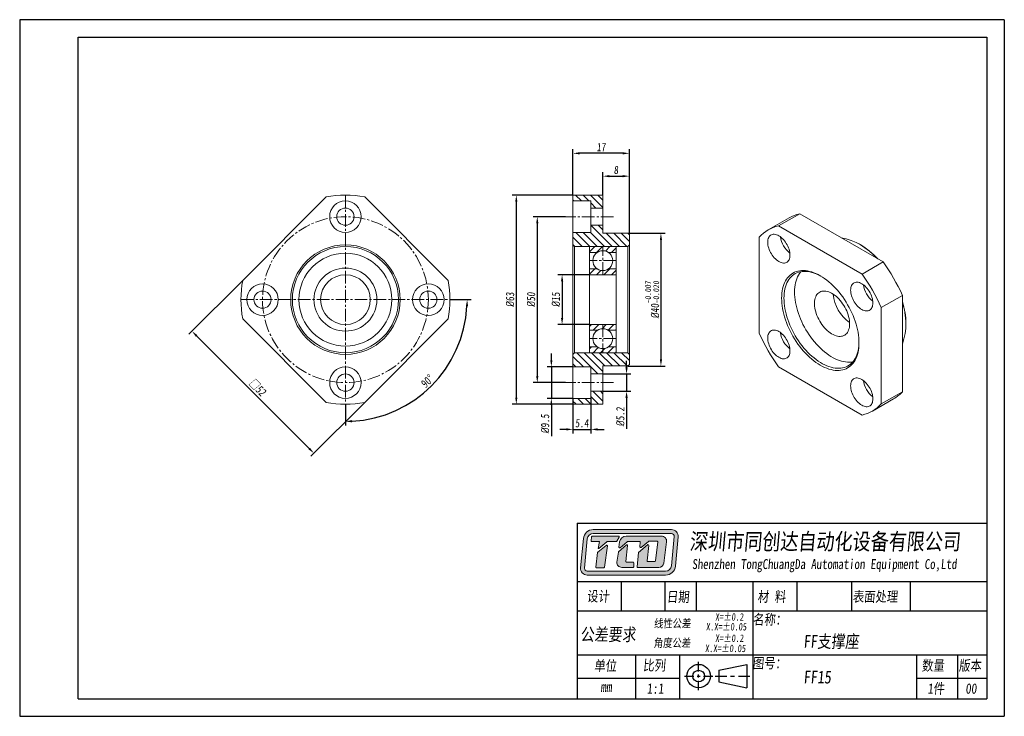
# Model space of a CAD drawing. Header units: millimetres. Extents: x 769 to 1066, y 138 to 348.
import ezdxf

# ---------------------------------------------------------------- set-up
doc = ezdxf.new("R2010")
doc.units = ezdxf.units.MM
doc.linetypes.add('CENTER2', pattern=[28.575, 19.05, -3.175, 3.175, -3.175])
doc.layers.get('0').update_dxf_attribs({"lineweight": 20})
for name, color, linetype, lineweight in [('中心线', 5, 'CENTER2', 13), ('外框', 7, 'Continuous', 25), ('文字', 3, 'Continuous', 18), ('标注', 1, 'Continuous', 13)]:
    doc.layers.add(name, color=color, linetype=linetype, lineweight=lineweight)
doc.styles.get("Standard").update_dxf_attribs({"font": 'SimSun.ttf', "width": 0.8, "oblique": 5})
doc.dimstyles.new('ISO-25', dxfattribs={"dimtxt": 2.5, "dimasz": 2, "dimexe": 1.25, "dimexo": 0, "dimtad": 1, "dimzin": 9, "dimdsep": 46, "dimtxsty": 'Standard', "dimcen": 2.5, "dimadec": 0, "dimazin": 2, "dimtfac": 1, "dimtix": 1, "dimtmove": 0, "dimatfit": 0, "dimfxl": 0, "dimarcsym": 0})
doc.dimstyles.new('ISO-25$2', dxfattribs={"dimtxt": 2.5, "dimasz": 2, "dimexe": 1.25, "dimexo": 0, "dimtad": 1, "dimzin": 9, "dimdsep": 46, "dimtxsty": 'Standard', "dimcen": 2.5, "dimadec": 0, "dimazin": 2, "dimtfac": 1, "dimtix": 1, "dimtmove": 0, "dimatfit": 0, "dimfxl": 0, "dimarcsym": 0})

# ---------------------------------------------------------------- blocks, each defined once
blk = doc.blocks.new('Y')
at = {"lineweight": 30}
for p, q in [((-4136.76, 2009.27), (-3862.74, 2009.27)), ((-4154.44, 2003.97), (-3857.44, 2003.97)), ((-4154.44, 2003.97), (-3857.44, 2003.97))]:
    blk.add_line(p, q, dxfattribs=at)
for points in [[(-3857.44, 2213.99), (-4154.44, 2213.99), (-4154.44, 2003.97)], [(-4136.76, 2009.27), (-4136.76, 2208.69), (-3862.74, 2208.69)]]:
    blk.add_lwpolyline(points, dxfattribs=at)
blk = doc.blocks.new('W')
at = {"lineweight": 30}
for p, q in [((-3857.44, 2213.99), (-3857.44, 2003.97)), ((-3857.44, 2213.99), (-3857.44, 2003.97)), ((-3862.74, 2208.69), (-3862.74, 2009.27))]:
    blk.add_line(p, q, dxfattribs=at)
blk.add_blockref('Y', (0, 0))
blk = doc.blocks.new('*D9')
at = {"layer": 'Defpoints', "color": 0, "transparency": 16777216}
for p in [(836.62, 268.97), (873.39, 232.21), (858.07, 216.88)]:
    blk.add_point(p, dxfattribs=at)
at = {"layer": '标注', "color": 0, "lineweight": -2, "transparency": 16777216}
for p, q in [((836.62, 268.97), (820.41, 252.77)), ((822.71, 252.24), (856.65, 218.29)), ((873.39, 232.21), (857.18, 216))]:
    blk.add_line(p, q, dxfattribs=at)
at = {"layer": '标注', "color": 0, "transparency": 16777216}
for points in [[(822.95, 252.47), (822.48, 252), (821.3, 253.65)], [(856.89, 218.53), (856.42, 218.06), (858.07, 216.88)]]:
    blk.add_solid(points, dxfattribs=at)
at = {"layer": '标注', "color": 0, "transparency": 16777216, "insert": (841.09, 236.67), "char_height": 2.5, "attachment_point": 5, "rotation": 315}
blk.add_mtext('□52', dxfattribs=at)
blk = doc.blocks.new('*D10')
at = {"layer": 'Defpoints', "color": 0, "transparency": 16777216}
for p in [(867.58, 294.66), (836.08, 263.16), (899.08, 263.16), (867.58, 231.66), (885.93, 231.38)]:
    blk.add_point(p, dxfattribs=at)
at = {"layer": '标注', "color": 0, "lineweight": -2, "transparency": 16777216}
for p, q in [((899.08, 263.16), (905.54, 263.16)), ((867.58, 231.66), (867.58, 225.21))]:
    blk.add_line(p, q, dxfattribs=at)
blk.add_arc((867.58, 263.16), 36.71, 273.1223, 356.8777, dxfattribs=at)
at = {"layer": '标注', "color": 0, "transparency": 16777216}
for points in [[(903.9, 261.17), (904.57, 261.16), (904.29, 263.16)], [(869.59, 226.18), (869.57, 226.85), (867.58, 226.46)]]:
    blk.add_solid(points, dxfattribs=at)
at = {"layer": '标注', "color": 0, "transparency": 16777216, "insert": (892.21, 238.54), "char_height": 2.5, "attachment_point": 5, "rotation": 45}
blk.add_mtext('90°', dxfattribs=at)
blk = doc.blocks.new('*D11')
at = {"layer": 'Defpoints', "color": 0, "transparency": 16777216}
for p in [(936.19, 294.66), (919.11, 231.66), (936.19, 231.66)]:
    blk.add_point(p, dxfattribs=at)
at = {"layer": '标注', "color": 0, "lineweight": -2, "transparency": 16777216}
for p, q in [((936.19, 294.66), (917.86, 294.66)), ((919.11, 292.66), (919.11, 233.66)), ((936.19, 231.66), (917.86, 231.66))]:
    blk.add_line(p, q, dxfattribs=at)
at = {"layer": '标注', "color": 0, "transparency": 16777216}
for points in [[(918.77, 292.66), (919.44, 292.66), (919.11, 294.66)], [(918.77, 233.66), (919.44, 233.66), (919.11, 231.66)]]:
    blk.add_solid(points, dxfattribs=at)
at = {"layer": '标注', "color": 0, "transparency": 16777216, "insert": (917.23, 263.16), "char_height": 2.5, "attachment_point": 5, "rotation": 90}
blk.add_mtext('{\\fISOCPEUR|b0|i0|c0|p34;%%C}63', dxfattribs=at)
blk = doc.blocks.new('*D12')
at = {"layer": 'Defpoints', "color": 0, "transparency": 16777216}
for p in [(933.89, 288.16), (925.43, 238.16), (933.89, 238.16)]:
    blk.add_point(p, dxfattribs=at)
at = {"layer": '标注', "color": 0, "lineweight": -2, "transparency": 16777216}
for p, q in [((933.89, 288.16), (924.18, 288.16)), ((925.43, 286.16), (925.43, 240.16)), ((933.89, 238.16), (924.18, 238.16))]:
    blk.add_line(p, q, dxfattribs=at)
at = {"layer": '标注', "color": 0, "transparency": 16777216}
for points in [[(925.1, 286.16), (925.77, 286.16), (925.43, 288.16)], [(925.1, 240.16), (925.77, 240.16), (925.43, 238.16)]]:
    blk.add_solid(points, dxfattribs=at)
at = {"layer": '标注', "color": 0, "transparency": 16777216, "insert": (923.56, 263.16), "char_height": 2.5, "attachment_point": 5, "rotation": 90}
blk.add_mtext('{\\fISOCPEUR|b0|i0|c0|p34;%%C}50', dxfattribs=at)
blk = doc.blocks.new('*D13')
at = {"layer": 'Defpoints', "color": 0, "transparency": 16777216}
for p in [(941.19, 270.66), (932.91, 255.66), (941.19, 255.66)]:
    blk.add_point(p, dxfattribs=at)
at = {"layer": '标注', "color": 0, "lineweight": -2, "transparency": 16777216}
for p, q in [((941.19, 270.66), (931.66, 270.66)), ((932.91, 268.66), (932.91, 257.66)), ((941.19, 255.66), (931.66, 255.66))]:
    blk.add_line(p, q, dxfattribs=at)
at = {"layer": '标注', "color": 0, "transparency": 16777216}
for points in [[(932.58, 268.66), (933.25, 268.66), (932.91, 270.66)], [(932.58, 257.66), (933.25, 257.66), (932.91, 255.66)]]:
    blk.add_solid(points, dxfattribs=at)
at = {"layer": '标注', "color": 0, "transparency": 16777216, "insert": (931.04, 263.16), "char_height": 2.5, "attachment_point": 5, "rotation": 90}
blk.add_mtext('{\\fISOCPEUR|b0|i0|c0|p34;%%C}15', dxfattribs=at)
blk = doc.blocks.new('*D14')
at = {"layer": 'Defpoints', "color": 0, "transparency": 16777216}
for p in [(952.69, 283.16), (952.6, 243.16), (962.71, 243.16)]:
    blk.add_point(p, dxfattribs=at)
at = {"layer": '标注', "color": 0, "lineweight": -2, "transparency": 16777216}
for p, q in [((952.69, 283.16), (963.96, 283.16)), ((962.71, 281.16), (962.71, 245.16)), ((952.6, 243.16), (963.96, 243.16))]:
    blk.add_line(p, q, dxfattribs=at)
at = {"layer": '标注', "color": 0, "transparency": 16777216}
for points in [[(962.38, 281.16), (963.05, 281.16), (962.71, 283.16)], [(962.38, 245.16), (963.05, 245.16), (962.71, 243.16)]]:
    blk.add_solid(points, dxfattribs=at)
at = {"layer": '标注', "color": 0, "transparency": 16777216, "insert": (960.09, 263.16), "char_height": 2.5, "attachment_point": 5, "rotation": 90}
blk.add_mtext('{\\fISOCPEUR|b0|i0|c0|p34;%%C}40{\\H0.7x;\\S-0.007^ -0.020;}', dxfattribs=at)
blk = doc.blocks.new('*D15')
at = {"layer": 'Defpoints', "color": 0, "transparency": 16777216}
for p in [(945.19, 240.76), (952.35, 240.76), (945.19, 235.56)]:
    blk.add_point(p, dxfattribs=at)
at = {"layer": '标注', "color": 0, "lineweight": -2, "transparency": 16777216}
for p, q in [((952.35, 242.76), (952.35, 244.76)), ((945.19, 240.76), (953.6, 240.76)), ((952.35, 240.76), (952.35, 235.56)), ((945.19, 235.56), (953.6, 235.56)), ((952.35, 233.56), (952.35, 224.2))]:
    blk.add_line(p, q, dxfattribs=at)
at = {"layer": '标注', "color": 0, "transparency": 16777216}
for points in [[(952.02, 242.76), (952.69, 242.76), (952.35, 240.76)], [(952.02, 233.56), (952.69, 233.56), (952.35, 235.56)]]:
    blk.add_solid(points, dxfattribs=at)
at = {"layer": '标注', "color": 0, "transparency": 16777216, "insert": (950.48, 227.88), "char_height": 2.5, "attachment_point": 5, "rotation": 90}
blk.add_mtext('{\\fISOCPEUR|b0|i0|c0|p34;%%C}5.2', dxfattribs=at)
blk = doc.blocks.new('*D16')
at = {"layer": 'Defpoints', "color": 0, "transparency": 16777216}
for p in [(936.19, 242.91), (929.67, 233.41), (936.19, 233.41)]:
    blk.add_point(p, dxfattribs=at)
at = {"layer": '标注', "color": 0, "lineweight": -2, "transparency": 16777216}
for p, q in [((929.67, 244.91), (929.67, 246.91)), ((936.19, 242.91), (928.42, 242.91)), ((929.67, 242.91), (929.67, 233.41)), ((936.19, 233.41), (928.42, 233.41)), ((929.67, 231.41), (929.67, 222.04))]:
    blk.add_line(p, q, dxfattribs=at)
at = {"layer": '标注', "color": 0, "transparency": 16777216}
for points in [[(929.34, 244.91), (930, 244.91), (929.67, 242.91)], [(929.34, 231.41), (930, 231.41), (929.67, 233.41)]]:
    blk.add_solid(points, dxfattribs=at)
at = {"layer": '标注', "color": 0, "transparency": 16777216, "insert": (927.79, 225.73), "char_height": 2.5, "attachment_point": 5, "rotation": 90}
blk.add_mtext('{\\fISOCPEUR|b0|i0|c0|p34;%%C}9.5', dxfattribs=at)
blk = doc.blocks.new('*D17')
at = {"layer": 'Defpoints', "color": 0, "transparency": 16777216}
for p in [(936.19, 233.41), (941.59, 233.41), (941.59, 224.06)]:
    blk.add_point(p, dxfattribs=at)
at = {"layer": '标注', "color": 0, "lineweight": -2, "transparency": 16777216}
for p, q in [((936.19, 233.41), (936.19, 222.81)), ((941.59, 233.41), (941.59, 222.81)), ((934.19, 224.06), (932.19, 224.06)), ((936.19, 224.06), (941.59, 224.06)), ((943.59, 224.06), (945.59, 224.06))]:
    blk.add_line(p, q, dxfattribs=at)
at = {"layer": '标注', "color": 0, "transparency": 16777216}
for points in [[(934.19, 224.39), (934.19, 223.72), (936.19, 224.06)], [(943.59, 224.39), (943.59, 223.72), (941.59, 224.06)]]:
    blk.add_solid(points, dxfattribs=at)
at = {"layer": '标注', "color": 0, "transparency": 16777216, "insert": (938.89, 225.93), "char_height": 2.5, "attachment_point": 5}
blk.add_mtext('5.4', dxfattribs=at)
blk = doc.blocks.new('*D18')
at = {"layer": 'Defpoints', "color": 0, "transparency": 16777216}
for p in [(936.19, 307.26), (936.19, 294.66), (953.19, 282.66)]:
    blk.add_point(p, dxfattribs=at)
at = {"layer": '标注', "color": 0, "lineweight": -2, "transparency": 16777216}
for p, q in [((936.19, 294.66), (936.19, 308.51)), ((951.19, 307.26), (938.19, 307.26)), ((953.19, 282.66), (953.19, 308.51))]:
    blk.add_line(p, q, dxfattribs=at)
at = {"layer": '标注', "color": 0, "transparency": 16777216}
for points in [[(938.19, 307.59), (938.19, 306.92), (936.19, 307.26)], [(951.19, 307.59), (951.19, 306.92), (953.19, 307.26)]]:
    blk.add_solid(points, dxfattribs=at)
at = {"layer": '标注', "color": 0, "transparency": 16777216, "insert": (944.69, 309.13), "char_height": 2.5, "attachment_point": 5}
blk.add_mtext('17', dxfattribs=at)
blk = doc.blocks.new('*D19')
at = {"layer": 'Defpoints', "color": 0, "transparency": 16777216}
for p in [(953.19, 300.37), (945.19, 294.66), (953.19, 282.66)]:
    blk.add_point(p, dxfattribs=at)
at = {"layer": '标注', "color": 0, "lineweight": -2, "transparency": 16777216}
for p, q in [((945.19, 294.66), (945.19, 301.62)), ((947.19, 300.37), (951.19, 300.37)), ((953.19, 282.66), (953.19, 301.62))]:
    blk.add_line(p, q, dxfattribs=at)
at = {"layer": '标注', "color": 0, "transparency": 16777216}
for points in [[(947.19, 300.71), (947.19, 300.04), (945.19, 300.37)], [(951.19, 300.71), (951.19, 300.04), (953.19, 300.37)]]:
    blk.add_solid(points, dxfattribs=at)
at = {"layer": '标注', "color": 0, "transparency": 16777216, "insert": (949.19, 302.25), "char_height": 2.5, "attachment_point": 5}
blk.add_mtext('8', dxfattribs=at)

msp = doc.modelspace()

# ---------------------------------------------------------------- hatches: boundary and pattern name
h = msp.add_hatch()
h.set_pattern_fill('ANSI31', color=2, scale=0.5, angle=90)
h.set_pattern_definition([(135, (17.0657, 0), (-1.122532, -1.122532), [])])
h.paths.add_polyline_path([(941.594, 283.415), (936.194, 283.415), (936.194, 279.665), (936.694, 279.165), (941.194, 279.165), (952.694, 279.165), (953.194, 279.665), (953.194, 282.665), (952.694, 283.165), (945.194, 283.165), (945.194, 285.565), (941.594, 285.565)])
h.paths.add_polyline_path([(941.594, 292.915), (941.594, 290.765), (945.194, 290.765), (945.194, 294.665), (936.194, 294.665), (936.194, 292.915)])
h.paths.add_polyline_path([(941.594, 242.915), (941.594, 240.765), (945.194, 240.765), (945.194, 243.165), (952.694, 243.165), (953.194, 243.665), (953.194, 246.665), (952.694, 247.165), (941.194, 247.165), (936.694, 247.165), (936.194, 246.665), (936.194, 242.915)])
h.paths.add_polyline_path([(945.194, 231.665), (945.194, 235.565), (941.594, 235.565), (941.594, 233.415), (936.194, 233.415), (936.194, 231.665)])
h = msp.add_hatch()
h.set_pattern_fill('ANSI31', color=2, scale=0.5)
h.set_pattern_definition([(45, (17.0657, 0), (-1.122532, 1.122532), [])])
h.paths.add_polyline_path([(945.194, 277.915), (945.194, 279.165), (941.194, 279.165), (941.194, 277.415), (943.536, 277.415, -0.1474768)])
h.paths.add_polyline_path([(949.194, 279.165), (945.194, 279.165), (945.194, 277.915, -0.1474768), (946.853, 277.415), (949.194, 277.415)])
h.paths.add_polyline_path([(949.194, 272.415), (946.853, 272.415, -0.1474768), (945.194, 271.915), (945.194, 270.665), (949.194, 270.665)])
h.paths.add_polyline_path([(945.194, 271.915, -0.1474768), (943.536, 272.415), (941.194, 272.415), (941.194, 270.665), (945.194, 270.665)])
h.paths.add_polyline_path([(945.194, 255.665), (941.194, 255.665), (941.194, 253.915), (943.536, 253.915, -0.1474768), (945.194, 254.415)])
h.paths.add_polyline_path([(949.194, 255.665), (945.194, 255.665), (945.194, 254.415, -0.1474768), (946.853, 253.915), (949.194, 253.915)])
h.paths.add_polyline_path([(949.194, 248.915), (946.853, 248.915, -0.1474768), (945.194, 248.415), (945.194, 247.165), (949.194, 247.165)])
h.paths.add_polyline_path([(945.194, 248.415, -0.1474768), (943.536, 248.915), (941.194, 248.915), (941.194, 247.165), (945.194, 247.165)])
at = {"layer": '文字'}
h = msp.add_hatch(color=256, dxfattribs=at)
h.dxf.hatch_style = 1
h.paths.add_polyline_path([(965.908, 193.855), (942.306, 193.855, 0.3871904), (939.324, 191.139), (938.5, 182.315, 0.4417631), (940.488, 180.133), (964.103, 180.133, 0.3876272), (967.085, 182.853), (967.895, 191.676, 0.4413093)])
h.paths.add_polyline_path([(965.908, 192.657, -0.4413093), (966.703, 191.786), (965.892, 182.963, -0.3876272), (964.103, 181.331), (940.488, 181.331, -0.4417631), (939.693, 182.203), (940.517, 191.028, -0.3871904), (942.306, 192.657)], flags=16)
h.paths.add_polyline_path([(949.937, 191.888, -0.5692565), (950.113, 191.594), (949.444, 190.36, -0.2751589), (949.269, 190.256), (946.578, 190.256, 0.1785487), (946.448, 190.208), (944.006, 188.123), (943.834, 188.123), (944.224, 190.258), (941.854, 190.258, -0.4551699), (941.656, 190.485), (941.824, 191.696, -0.3736999), (942.021, 191.869)], flags=0)
h.paths.add_polyline_path([(946.242, 189.104, -0.6728841), (946.562, 188.92), (945.698, 182.518, -0.3754282), (945.5, 182.345), (943.316, 182.345, -0.4451596), (943.118, 182.565), (943.577, 186.94, -0.2032664), (943.652, 187.076)], flags=0)
h.paths.add_polyline_path([(952.233, 191.889), (962.917, 191.889, -0.4535474), (964.401, 190.195), (963.545, 183.764, -0.3759441), (962.061, 182.465), (955.725, 182.465, -0.443757), (955.527, 182.684), (955.954, 186.949), (958.696, 189.278, -0.6781546), (959.023, 189.104), (958.516, 184.459, 0.4464345), (958.715, 184.238), (960.834, 184.238, 0.3783283), (961.032, 184.413), (961.744, 190.12, 0.4510331), (961.546, 190.344), (959.052, 190.344, 0.1736567), (958.925, 190.299), (956.709, 188.478, -0.6630003), (956.384, 188.649), (956.498, 190.022, 0.4388203), (956.299, 190.238), (952.668, 190.238, 0.1753949), (952.541, 190.192), (950.38, 188.392, -0.6807563), (950.054, 188.571), (950.252, 190.143, -0.3779258)], flags=0)
h.paths.add_polyline_path([(949.94, 187.146), (952.353, 189.266, -0.6841835), (952.683, 189.095), (952.159, 184.272, 0.4462884), (952.358, 184.051), (954.294, 184.051, -0.4142136), (954.494, 183.852), (954.494, 182.665, -0.4142136), (954.294, 182.465), (950.908, 182.465, -0.4294817), (949.413, 184.04), (949.875, 187.026, -0.1758286)], flags=0)
h.paths.add_polyline_path([(950.113, 191.594, 0.5692565), (949.937, 191.888), (942.021, 191.869, 0.3736999), (941.824, 191.696), (941.656, 190.485, 0.4551699), (941.854, 190.258), (944.224, 190.258), (943.834, 188.123), (944.006, 188.123), (946.448, 190.208, -0.1785487), (946.578, 190.256), (949.269, 190.256, 0.2751589), (949.444, 190.36)], flags=0)
h.paths.add_polyline_path([(946.562, 188.92, 0.6728841), (946.242, 189.104), (943.652, 187.076, 0.2032664), (943.577, 186.94), (943.118, 182.565, 0.4451596), (943.316, 182.345), (945.5, 182.345, 0.3754282), (945.698, 182.518)], flags=0)
h.paths.add_polyline_path([(952.683, 189.095, 0.6841835), (952.353, 189.266), (949.94, 187.146, 0.1758286), (949.875, 187.026), (949.413, 184.04, 0.4294817), (950.908, 182.465), (954.294, 182.465, 0.4142136), (954.494, 182.665), (954.494, 183.852, 0.4142136), (954.294, 184.051), (952.358, 184.051, -0.4462884), (952.159, 184.272)], flags=0)
h.paths.add_polyline_path([(962.917, 191.889), (952.233, 191.889, 0.3779258), (950.252, 190.143), (950.054, 188.571, 0.6807563), (950.38, 188.392), (952.541, 190.192, -0.1753949), (952.668, 190.238), (956.299, 190.238, -0.4388203), (956.498, 190.022), (956.384, 188.649, 0.6630003), (956.709, 188.478), (958.925, 190.299, -0.1736567), (959.052, 190.344), (961.546, 190.344, -0.4510331), (961.744, 190.12), (961.032, 184.413, -0.3783283), (960.834, 184.238), (958.715, 184.238, -0.4464345), (958.516, 184.459), (959.023, 189.104, 0.6781546), (958.696, 189.278), (955.954, 186.949), (955.527, 182.684, 0.443757), (955.725, 182.465), (962.061, 182.465, 0.3759441), (963.545, 183.764), (964.401, 190.195, 0.4535474)], flags=0)
h = msp.add_hatch(color=256, dxfattribs=at)
h.dxf.hatch_style = 1
h.paths.add_polyline_path([(950.113, 191.594, 0.5692565), (949.937, 191.888), (942.021, 191.869, 0.3736999), (941.824, 191.696), (941.656, 190.485, 0.4551699), (941.854, 190.258), (944.224, 190.258), (943.834, 188.123), (944.006, 188.123), (946.448, 190.208, -0.1785487), (946.578, 190.256), (949.269, 190.256, 0.2751589), (949.444, 190.36)])
h.paths.add_polyline_path([(946.562, 188.92, 0.6728841), (946.242, 189.104), (943.652, 187.076, 0.2032664), (943.577, 186.94), (943.118, 182.565, 0.4451596), (943.316, 182.345), (945.5, 182.345, 0.3754282), (945.698, 182.518)])
h.paths.add_polyline_path([(952.683, 189.095, 0.6841835), (952.353, 189.266), (949.94, 187.146, 0.1758286), (949.875, 187.026), (949.413, 184.04, 0.4294817), (950.908, 182.465), (954.294, 182.465, 0.4142136), (954.494, 182.665), (954.494, 183.852, 0.4142136), (954.294, 184.051), (952.358, 184.051, -0.4462884), (952.159, 184.272)])
h.paths.add_polyline_path([(962.917, 191.889), (952.233, 191.889, 0.3779258), (950.252, 190.143), (950.054, 188.571, 0.6807563), (950.38, 188.392), (952.541, 190.192, -0.1753949), (952.668, 190.238), (956.299, 190.238, -0.4388203), (956.498, 190.022), (956.384, 188.649, 0.6630003), (956.709, 188.478), (958.925, 190.299, -0.1736567), (959.052, 190.344), (961.546, 190.344, -0.4510331), (961.744, 190.12), (961.032, 184.413, -0.3783283), (960.834, 184.238), (958.715, 184.238, -0.4464345), (958.516, 184.459), (959.023, 189.104, 0.6781546), (958.696, 189.278), (955.954, 186.949), (955.527, 182.684, 0.443757), (955.725, 182.465), (962.061, 182.465, 0.3759441), (963.545, 183.764), (964.401, 190.195, 0.4535474)])

# ---------------------------------------------------------------- linework, layer by layer
at = {"color": 7, "linetype": 'Continuous', "lineweight": 15}
for p, q in [((861.771, 294.124), (836.622, 268.975)), ((898.541, 268.975), (873.391, 294.124)), ((936.194, 294.665), (945.194, 294.665)), ((936.194, 294.665), (936.194, 292.915)), ((945.194, 294.665), (945.194, 290.765)), ((941.594, 292.915), (936.194, 292.915)), ((936.194, 292.915), (936.194, 283.415)), ((941.594, 292.915), (941.594, 290.765)), ((945.194, 290.765), (941.594, 290.765)), ((941.594, 285.565), (941.594, 290.765)), ((945.194, 290.765), (945.194, 285.565)), ((998.194, 285.367), (1004.558, 289.041)), ((1029.707, 274.523), (1004.558, 289.041)), ((941.594, 285.565), (941.594, 283.415)), ((941.594, 285.565), (945.194, 285.565)), ((945.194, 285.565), (945.194, 283.165)), ((1001.384, 287.832), (995.02, 284.159)), ((1023.343, 270.849), (998.194, 285.367)), ((936.194, 283.415), (941.594, 283.415)), ((936.194, 283.415), (936.194, 279.665)), ((945.194, 283.165), (952.694, 283.165)), ((953.194, 282.665), (952.694, 283.165)), ((953.194, 279.665), (953.194, 282.665)), ((936.194, 279.665), (936.694, 279.165)), ((936.194, 246.665), (936.194, 279.665)), ((936.694, 279.165), (936.694, 247.165)), ((941.194, 279.165), (936.694, 279.165)), ((952.694, 279.165), (941.194, 279.165)), ((941.194, 279.165), (941.194, 270.665)), ((949.194, 270.665), (949.194, 279.165)), ((952.694, 279.165), (953.194, 279.665)), ((952.694, 247.165), (952.694, 279.165)), ((953.194, 279.665), (953.194, 246.665)), ((992.384, 282.012), (992.384, 252.97)), ((1022.792, 279.739), (1022.438, 279.943)), ((1023.343, 270.849), (1029.707, 274.523)), ((949.194, 270.665), (941.194, 270.665)), ((941.194, 255.665), (941.194, 270.665)), ((949.194, 270.665), (949.194, 255.665)), ((1029.153, 260.786), (1035.517, 264.459)), ((1035.517, 235.418), (1035.517, 264.459)), ((1029.153, 231.744), (1029.153, 260.786)), ((836.622, 257.355), (861.771, 232.205)), ((873.391, 232.205), (898.541, 257.355)), ((941.194, 255.665), (949.194, 255.665)), ((941.194, 255.665), (941.194, 247.165)), ((949.194, 247.165), (949.194, 255.665)), ((1036.578, 255.449), (1036.578, 255.857)), ((936.694, 247.165), (936.194, 246.665)), ((936.194, 246.665), (936.194, 242.915)), ((936.694, 247.165), (941.194, 247.165)), ((941.194, 247.165), (952.694, 247.165)), ((953.194, 246.665), (952.694, 247.165)), ((953.194, 243.665), (953.194, 246.665)), ((952.694, 243.165), (953.194, 243.665)), ((941.594, 242.915), (936.194, 242.915)), ((936.194, 242.915), (936.194, 233.415)), ((941.594, 242.915), (941.594, 240.765)), ((945.194, 240.765), (941.594, 240.765)), ((941.594, 235.565), (941.594, 240.765)), ((952.694, 243.165), (945.194, 243.165)), ((945.194, 243.165), (945.194, 240.765)), ((945.194, 240.765), (945.194, 235.565)), ((998.194, 242.907), (1023.343, 228.389)), ((941.594, 235.565), (945.194, 235.565)), ((941.594, 235.565), (941.594, 233.415)), ((945.194, 235.565), (945.194, 231.665)), ((1029.153, 231.744), (1035.517, 235.418)), ((936.194, 233.415), (941.594, 233.415)), ((936.194, 233.415), (936.194, 231.665)), ((936.194, 231.665), (945.194, 231.665)), ((1026.517, 229.597), (1032.881, 233.271))]:
    msp.add_line(p, q, dxfattribs=at)
for p, q in [((943.536, 277.415), (941.194, 277.415)), ((949.194, 277.415), (946.853, 277.415)), ((943.536, 272.415), (941.194, 272.415)), ((949.194, 272.415), (946.853, 272.415)), ((943.536, 253.915), (941.194, 253.915)), ((949.194, 253.915), (946.853, 253.915)), ((943.536, 248.915), (941.194, 248.915)), ((949.194, 248.915), (946.853, 248.915))]:
    msp.add_line(p, q)
at = {"color": 7, "linetype": 'Continuous', "lineweight": 15, "flags": 128}
for points in [[(1001.627, 276.59), (1001.609, 277.006), (1001.554, 277.438), (1001.463, 277.883), (1001.337, 278.335), (1001.177, 278.789), (1000.986, 279.24), (1000.765, 279.683), (1000.516, 280.114), (1000.243, 280.527), (999.948, 280.918), (999.635, 281.283), (999.306, 281.618), (998.967, 281.919), (998.62, 282.183), (998.268, 282.407), (997.917, 282.589), (997.57, 282.726), (997.231, 282.817), (996.902, 282.861), (996.589, 282.857), (996.294, 282.806), (996.021, 282.708), (995.772, 282.565), (995.551, 282.377), (995.36, 282.147), (995.2, 281.878), (995.074, 281.571), (994.983, 281.232), (994.928, 280.862), (994.91, 280.468), (994.928, 280.052), (994.983, 279.619), (995.074, 279.174), (995.2, 278.722), (995.36, 278.269), (995.551, 277.818), (995.772, 277.374), (996.021, 276.944), (996.294, 276.531), (996.589, 276.139), (996.902, 275.774), (997.231, 275.439), (997.57, 275.138), (997.917, 274.874), (998.268, 274.65), (998.62, 274.469), (998.967, 274.332), (999.306, 274.241), (999.635, 274.197), (999.948, 274.2), (1000.243, 274.251), (1000.516, 274.349), (1000.765, 274.492), (1000.986, 274.68), (1001.177, 274.91), (1001.337, 275.18), (1001.463, 275.486), (1001.554, 275.826), (1001.609, 276.195), (1001.627, 276.59)], [(1022.436, 250.143), (1022.417, 249.398), (1022.362, 248.677), (1022.271, 247.981), (1022.143, 247.314), (1021.98, 246.676), (1021.781, 246.071), (1021.548, 245.499), (1021.28, 244.964), (1020.98, 244.466), (1020.647, 244.007), (1020.284, 243.589), (1019.89, 243.212), (1019.468, 242.878), (1019.018, 242.589), (1018.543, 242.344), (1018.043, 242.145), (1017.52, 241.992), (1016.976, 241.887), (1016.412, 241.828), (1015.831, 241.817), (1015.233, 241.853), (1014.622, 241.937), (1013.998, 242.067), (1013.365, 242.244), (1012.723, 242.467), (1012.075, 242.736), (1011.423, 243.049), (1010.768, 243.405), (1010.114, 243.804), (1009.462, 244.244), (1008.814, 244.724), (1008.172, 245.242), (1007.539, 245.796), (1006.915, 246.386), (1006.304, 247.008), (1005.706, 247.662), (1005.125, 248.344), (1004.561, 249.054), (1004.017, 249.788), (1003.494, 250.544), (1002.994, 251.32), (1002.518, 252.114), (1002.069, 252.923), (1001.647, 253.744), (1001.253, 254.575), (1000.89, 255.413), (1000.557, 256.256), (1000.257, 257.101), (999.989, 257.945), (999.756, 258.786), (999.557, 259.62), (999.394, 260.446), (999.266, 261.261), (999.175, 262.063), (999.12, 262.847), (999.101, 263.613), (999.12, 264.358), (999.175, 265.08), (999.266, 265.775), (999.394, 266.443), (999.557, 267.08), (999.756, 267.685), (999.989, 268.257), (1000.257, 268.792), (1000.557, 269.29), (1000.89, 269.749), (1001.253, 270.168), (1001.647, 270.544), (1002.069, 270.878), (1002.518, 271.167), (1002.994, 271.412), (1003.494, 271.611), (1004.017, 271.764), (1004.561, 271.869), (1005.125, 271.928), (1005.706, 271.939), (1006.304, 271.903), (1006.915, 271.819), (1007.539, 271.689), (1008.172, 271.512), (1008.814, 271.289), (1009.462, 271.02), (1010.114, 270.707), (1010.768, 270.351), (1011.423, 269.952), (1012.075, 269.512), (1012.723, 269.032), (1013.365, 268.514), (1013.998, 267.96), (1014.622, 267.37), (1015.233, 266.748), (1015.831, 266.094), (1016.412, 265.412), (1016.976, 264.702), (1017.52, 263.968), (1018.043, 263.212), (1018.543, 262.436), (1019.018, 261.642), (1019.468, 260.833), (1019.89, 260.012), (1020.284, 259.181), (1020.647, 258.343), (1020.98, 257.5), (1021.28, 256.655), (1021.548, 255.811), (1021.781, 254.97), (1021.98, 254.136), (1022.143, 253.31), (1022.271, 252.495), (1022.362, 251.693), (1022.417, 250.909), (1022.436, 250.143)], [(1010.948, 270.245), (1010.799, 270.328), (1010.154, 270.658), (1009.512, 270.943), (1008.875, 271.184), (1008.246, 271.378), (1007.626, 271.526), (1007.017, 271.626), (1006.422, 271.679), (1005.842, 271.685), (1005.28, 271.643), (1004.736, 271.553), (1004.213, 271.416), (1003.713, 271.233), (1003.237, 271.003), (1002.787, 270.728), (1002.364, 270.408), (1001.969, 270.045), (1001.604, 269.64), (1001.271, 269.194), (1000.969, 268.708), (1000.701, 268.184), (1000.466, 267.624), (1000.267, 267.03), (1000.102, 266.403), (999.974, 265.746), (999.882, 265.06), (999.827, 264.349), (999.808, 263.613), (999.827, 262.857), (999.882, 262.082), (999.974, 261.29), (1000.102, 260.485), (1000.267, 259.668), (1000.466, 258.843), (1000.701, 258.013), (1000.969, 257.179), (1001.271, 256.345), (1001.604, 255.513), (1001.969, 254.687), (1002.364, 253.868), (1002.787, 253.06), (1003.237, 252.265), (1003.713, 251.486), (1004.213, 250.724), (1004.736, 249.984), (1005.28, 249.267), (1005.842, 248.575), (1006.422, 247.911), (1007.017, 247.277), (1007.626, 246.675), (1008.246, 246.107), (1008.875, 245.575), (1009.512, 245.08), (1010.154, 244.624), (1010.799, 244.209), (1011.445, 243.836), (1012.09, 243.506), (1012.732, 243.221), (1013.369, 242.981), (1013.998, 242.786), (1014.618, 242.639), (1015.227, 242.538), (1015.822, 242.485), (1016.402, 242.479), (1016.964, 242.521), (1017.508, 242.611), (1018.031, 242.748), (1018.531, 242.931), (1019.007, 243.161), (1019.457, 243.436), (1019.88, 243.756), (1020.275, 244.119), (1020.64, 244.524), (1020.973, 244.971), (1021.275, 245.457), (1021.543, 245.98), (1021.778, 246.54), (1021.977, 247.135), (1022.142, 247.761), (1022.27, 248.419), (1022.362, 249.104), (1022.417, 249.816), (1022.434, 250.349)], [(1004.873, 271.581), (1004.786, 271.477), (1004.453, 271.03), (1004.151, 270.545), (1003.883, 270.021), (1003.648, 269.461), (1003.449, 268.866), (1003.284, 268.24), (1003.156, 267.582), (1003.064, 266.897), (1003.009, 266.185), (1002.99, 265.45), (1003.009, 264.694), (1003.064, 263.918), (1003.156, 263.127), (1003.284, 262.321), (1003.449, 261.505), (1003.648, 260.68), (1003.883, 259.849), (1004.151, 259.016), (1004.453, 258.182), (1004.786, 257.35), (1005.151, 256.524), (1005.546, 255.705), (1005.969, 254.897), (1006.419, 254.102), (1006.895, 253.322), (1007.395, 252.561), (1007.918, 251.821), (1008.462, 251.104), (1009.024, 250.412), (1009.604, 249.748), (1010.199, 249.114), (1010.808, 248.512), (1011.428, 247.944), (1012.057, 247.412), (1012.694, 246.917), (1013.336, 246.461), (1013.981, 246.046), (1014.627, 245.673), (1015.272, 245.343), (1015.914, 245.058), (1016.551, 244.818), (1017.18, 244.623), (1017.8, 244.476), (1018.409, 244.375), (1019.004, 244.322), (1019.584, 244.316), (1020.146, 244.358), (1020.553, 244.421)], [(1023.268, 260.218), (1023.62, 260.036), (1023.967, 259.9), (1024.306, 259.809), (1024.635, 259.765), (1024.948, 259.768), (1025.243, 259.819), (1025.516, 259.917), (1025.765, 260.06), (1025.986, 260.248), (1026.177, 260.478), (1026.337, 260.748), (1026.463, 261.054), (1026.554, 261.393), (1026.609, 261.763), (1026.627, 262.157), (1026.609, 262.574), (1026.554, 263.006), (1026.463, 263.451), (1026.337, 263.903), (1026.177, 264.357), (1025.986, 264.808), (1025.765, 265.251), (1025.516, 265.681), (1025.243, 266.095), (1024.948, 266.486), (1024.635, 266.851), (1024.306, 267.186), (1023.967, 267.487), (1023.62, 267.751), (1023.268, 267.975), (1022.917, 268.156), (1022.57, 268.293), (1022.231, 268.384), (1021.902, 268.428), (1021.589, 268.425), (1021.294, 268.374), (1021.021, 268.276), (1020.772, 268.133), (1020.551, 267.945), (1020.36, 267.715), (1020.2, 267.445), (1020.074, 267.139), (1019.983, 266.799), (1019.928, 266.43), (1019.91, 266.035), (1019.928, 265.619), (1019.983, 265.187), (1020.074, 264.742), (1020.2, 264.29), (1020.36, 263.836), (1020.551, 263.385), (1020.772, 262.942), (1021.021, 262.512), (1021.294, 262.098), (1021.589, 261.707), (1021.902, 261.342), (1022.231, 261.007), (1022.57, 260.706), (1022.917, 260.442), (1023.268, 260.218)], [(1019.607, 255.857), (1019.589, 255.356), (1019.533, 254.879), (1019.441, 254.431), (1019.312, 254.014), (1019.149, 253.631), (1018.951, 253.286), (1018.721, 252.98), (1018.46, 252.716), (1018.17, 252.495), (1017.853, 252.319), (1017.51, 252.19), (1017.146, 252.108), (1016.761, 252.073), (1016.359, 252.087), (1015.943, 252.149), (1015.515, 252.258), (1015.079, 252.413), (1014.637, 252.615), (1014.193, 252.86), (1013.75, 253.149), (1013.31, 253.477), (1012.878, 253.844), (1012.455, 254.246), (1012.046, 254.681), (1011.652, 255.146), (1011.277, 255.638), (1010.924, 256.152), (1010.593, 256.686), (1010.289, 257.235), (1010.014, 257.796), (1009.768, 258.365), (1009.554, 258.938), (1009.373, 259.511), (1009.227, 260.08), (1009.117, 260.64), (1009.043, 261.189), (1009.005, 261.721), (1009.005, 262.234), (1009.043, 262.724), (1009.117, 263.187), (1009.227, 263.62), (1009.373, 264.02), (1009.554, 264.384), (1009.768, 264.71), (1010.014, 264.995), (1010.289, 265.238), (1010.593, 265.437), (1010.924, 265.589), (1011.277, 265.695), (1011.652, 265.753), (1012.046, 265.764), (1012.455, 265.726), (1012.878, 265.641), (1013.31, 265.508), (1013.75, 265.33), (1014.193, 265.106), (1014.637, 264.839), (1015.079, 264.53), (1015.515, 264.182), (1015.943, 263.797), (1016.359, 263.378), (1016.761, 262.928), (1017.146, 262.449), (1017.51, 261.946), (1017.853, 261.422), (1018.17, 260.879), (1018.46, 260.324), (1018.721, 259.758), (1018.951, 259.186), (1019.149, 258.613), (1019.312, 258.042), (1019.441, 257.477), (1019.533, 256.922), (1019.589, 256.381), (1019.607, 255.857)], [(998.268, 253.538), (997.917, 253.72), (997.57, 253.857), (997.231, 253.947), (996.902, 253.991), (996.589, 253.988), (996.294, 253.937), (996.021, 253.839), (995.772, 253.696), (995.551, 253.508), (995.36, 253.278), (995.2, 253.008), (995.074, 252.702), (994.983, 252.363), (994.928, 251.993), (994.91, 251.599), (994.928, 251.182), (994.983, 250.75), (995.074, 250.305), (995.2, 249.853), (995.36, 249.399), (995.551, 248.948), (995.772, 248.505), (996.021, 248.075), (996.294, 247.661), (996.589, 247.27), (996.902, 246.905), (997.231, 246.57), (997.57, 246.269), (997.917, 246.005), (998.268, 245.781), (998.62, 245.6), (998.967, 245.463), (999.306, 245.372), (999.635, 245.328), (999.948, 245.331), (1000.243, 245.382), (1000.516, 245.48), (1000.765, 245.623), (1000.986, 245.811), (1001.177, 246.041), (1001.337, 246.311), (1001.463, 246.617), (1001.554, 246.957), (1001.609, 247.326), (1001.627, 247.721), (1001.609, 248.137), (1001.554, 248.569), (1001.463, 249.014), (1001.337, 249.466), (1001.177, 249.92), (1000.986, 250.371), (1000.765, 250.814), (1000.516, 251.244), (1000.243, 251.658), (999.948, 252.049), (999.635, 252.414), (999.306, 252.749), (998.967, 253.05), (998.62, 253.314), (998.268, 253.538)], [(1019.91, 237.166), (1019.928, 236.75), (1019.983, 236.318), (1020.074, 235.873), (1020.2, 235.421), (1020.36, 234.967), (1020.551, 234.516), (1020.772, 234.073), (1021.021, 233.642), (1021.294, 233.229), (1021.589, 232.838), (1021.902, 232.473), (1022.231, 232.138), (1022.57, 231.837), (1022.917, 231.573), (1023.268, 231.349), (1023.62, 231.167), (1023.967, 231.03), (1024.306, 230.939), (1024.635, 230.895), (1024.948, 230.899), (1025.243, 230.95), (1025.516, 231.048), (1025.765, 231.191), (1025.986, 231.379), (1026.177, 231.609), (1026.337, 231.878), (1026.463, 232.185), (1026.554, 232.524), (1026.609, 232.894), (1026.627, 233.288), (1026.609, 233.704), (1026.554, 234.137), (1026.463, 234.582), (1026.337, 235.034), (1026.177, 235.487), (1025.986, 235.938), (1025.765, 236.382), (1025.516, 236.812), (1025.243, 237.226), (1024.948, 237.617), (1024.635, 237.982), (1024.306, 238.317), (1023.967, 238.618), (1023.62, 238.882), (1023.268, 239.106), (1022.917, 239.287), (1022.57, 239.424), (1022.231, 239.515), (1021.902, 239.559), (1021.589, 239.556), (1021.294, 239.505), (1021.021, 239.407), (1020.772, 239.264), (1020.551, 239.076), (1020.36, 238.846), (1020.2, 238.576), (1020.074, 238.27), (1019.983, 237.93), (1019.928, 237.561), (1019.91, 237.166)]]:
    msp.add_lwpolyline(points, dxfattribs=at)
at = {"color": 7, "linetype": 'Continuous', "lineweight": 15}
for centre, radius in [((867.581, 288.165), 4.75), ((867.581, 288.165), 2.6), ((867.581, 263.165), 16.5), ((867.581, 263.165), 16), ((867.581, 263.165), 14), ((867.581, 263.165), 9.5), ((867.581, 263.165), 7.5), ((842.581, 263.165), 4.75), ((892.581, 263.165), 4.75), ((842.581, 263.165), 2.6), ((892.581, 263.165), 2.6), ((867.581, 238.165), 4.75), ((867.581, 238.165), 2.6)]:
    msp.add_circle(centre, radius, dxfattribs=at)
for centre in [(945.194, 274.915), (945.194, 251.415)]:
    msp.add_circle(centre, 3)
for centre, radius, start, end in [((867.581, 263.165), 31.5, 79.37126, 100.62874), ((1006.766, 278.472), 10.797, 101.80037, 119.89797), ((1000.379, 274.875), 10.717, 101.76478, 138.24597), ((1006.264, 283.145), 7.575, 188.09383, 231.90079), ((1013.657, 263.513), 18.623, 40.54867, 79.4567), ((1010.556, 259.181), 23.924, 42.86724, 59.24013), ((985.962, 242.558), 54.179, 23.84397, 36.15603), ((979.598, 238.884), 54.179, 23.84397, 36.15603), ((867.581, 263.165), 31.5, 169.37126, 190.62874), ((867.581, 263.165), 31.5, 349.37126, 10.62874), ((1031.264, 268.712), 7.575, 188.09383, 231.90079), ((1026.321, 265.856), 11.697, 185.0962, 234.89842), ((1012.722, 255.553), 23.858, 0.73122, 17.16464), ((1017.993, 256.062), 18.59, 340.50137, 19.49863), ((1041.939, 274.872), 54.179, 203.84397, 216.15603), ((1006.264, 254.275), 7.575, 188.09383, 231.90079), ((1031.264, 239.843), 7.575, 188.09383, 231.90079), ((1027.45, 242.633), 10.823, 300.11818, 318.18859), ((867.581, 263.165), 31.5, 259.37126, 280.62874), ((1021.158, 238.881), 10.717, 281.76478, 318.24597)]:
    msp.add_arc(centre, radius, start, end, dxfattribs=at)
at = {"layer": '中心线', "ltscale": 0.2}
for p, q in [((867.581, 294.665), (867.581, 231.665)), ((948.436, 288.165), (933.893, 288.165)), ((945.194, 270.665), (945.194, 279.165)), ((949.194, 274.915), (941.194, 274.915)), ((836.081, 263.165), (899.081, 263.165)), ((945.194, 255.665), (945.194, 247.165)), ((949.194, 251.415), (941.194, 251.415)), ((948.436, 238.165), (933.893, 238.165))]:
    msp.add_line(p, q, dxfattribs=at)
msp.add_circle((867.581, 263.165), 25, dxfattribs=at)
at = {"layer": '文字', "lineweight": 30}
for p, q in [((937.445, 195.822), (1060.95, 195.822)), ((937.445, 195.822), (937.445, 142.891)), ((937.445, 178.178), (1060.95, 178.178)), ((950.745, 178.178), (950.745, 169.356)), ((963.91, 178.178), (963.91, 169.356)), ((973.321, 178.178), (973.321, 169.356)), ((990.376, 178.178), (990.376, 142.891)), ((1003.707, 178.178), (1003.707, 169.356)), ((1020.158, 178.178), (1020.158, 169.356)), ((1037.841, 178.178), (1037.841, 169.356)), ((937.445, 169.356), (1060.95, 169.356)), ((937.445, 156.124), (1060.95, 156.124)), ((955.088, 156.124), (955.088, 142.891)), ((968.321, 156.124), (968.321, 142.891)), ((1039.778, 156.124), (1039.778, 142.891)), ((1052.129, 156.124), (1052.129, 142.891)), ((974.087, 151.136), (974.087, 153.975)), ((980.193, 151.48), (988.648, 153.245)), ((980.193, 151.48), (980.193, 147.951)), ((988.648, 153.245), (988.648, 146.187)), ((937.445, 149.128), (968.321, 149.128)), ((969.828, 149.716), (972.667, 149.716)), ((973.614, 149.716), (974.561, 149.716)), ((974.087, 149.242), (974.087, 150.189)), ((975.507, 149.716), (978.347, 149.716)), ((979.105, 149.716), (982.582, 149.716)), ((983.74, 149.716), (984.899, 149.716)), ((986.058, 149.716), (989.535, 149.716)), ((1039.778, 149.128), (1060.95, 149.128)), ((974.087, 145.456), (974.087, 148.296)), ((980.193, 147.951), (988.648, 146.187))]:
    msp.add_line(p, q, dxfattribs=at)
at = {"layer": '文字'}
for p, q in [((942.306, 193.855), (965.908, 193.855)), ((939.324, 191.139), (938.5, 182.315)), ((940.517, 191.028), (939.693, 182.203)), ((941.656, 190.485), (941.824, 191.696)), ((944.224, 190.258), (941.854, 190.258)), ((942.021, 191.869), (949.937, 191.888)), ((942.306, 192.657), (965.908, 192.657)), ((943.834, 188.123), (944.224, 190.258)), ((946.448, 190.208), (944.006, 188.123)), ((949.269, 190.256), (946.578, 190.256)), ((950.113, 191.594), (949.444, 190.36)), ((950.054, 188.571), (950.252, 190.143)), ((952.541, 190.192), (950.38, 188.392)), ((952.233, 191.889), (962.917, 191.889)), ((956.299, 190.238), (952.668, 190.238)), ((956.384, 188.649), (956.498, 190.022)), ((958.925, 190.299), (956.709, 188.478)), ((961.546, 190.344), (959.052, 190.344)), ((961.032, 184.413), (961.744, 190.12)), ((964.401, 190.195), (963.545, 183.764)), ((966.703, 191.786), (965.892, 182.963)), ((967.895, 191.676), (967.085, 182.853)), ((943.652, 187.076), (946.242, 189.104)), ((944.006, 188.123), (943.834, 188.123)), ((946.562, 188.92), (945.698, 182.518)), ((949.94, 187.146), (952.353, 189.266)), ((952.683, 189.095), (952.159, 184.272)), ((955.954, 186.949), (958.696, 189.278)), ((956.344, 188.178), (956.344, 188.178)), ((959.023, 189.104), (958.516, 184.459)), ((943.118, 182.565), (943.577, 186.94)), ((949.413, 184.04), (949.875, 187.026)), ((955.527, 182.684), (955.954, 186.949)), ((958.715, 184.238), (960.834, 184.238)), ((964.103, 181.331), (940.488, 181.331)), ((945.5, 182.345), (943.316, 182.345)), ((954.294, 182.465), (950.908, 182.465)), ((952.358, 184.051), (954.294, 184.051)), ((954.494, 183.852), (954.494, 182.665)), ((955.725, 182.465), (962.061, 182.465)), ((964.103, 180.133), (940.488, 180.133))]:
    msp.add_line(p, q, dxfattribs=at)
at = {"layer": '文字', "lineweight": 30}
for radius in [3.529, 1.764]:
    msp.add_circle((974.087, 149.716), radius, dxfattribs=at)
at = {"layer": '文字'}
for centre, radius, start, end in [((942.306, 190.861), 2.994, 90, 174.66371), ((965.908, 191.859), 1.996, 354.75075, 90), ((942.306, 190.861), 1.796, 90, 174.66371), ((941.854, 190.458), 0.2, 172.10561, 270), ((942.021, 191.669), 0.2, 90.14277, 172.10561), ((946.578, 190.056), 0.2, 90, 130.49363), ((949.269, 190.455), 0.2, 270, 331.53887), ((949.938, 191.689), 0.2, 331.53887, 90.14277), ((952.233, 189.893), 1.996, 90, 172.81149), ((952.668, 190.039), 0.2, 90, 129.79279), ((956.299, 190.039), 0.2, 355.22864, 90), ((959.052, 190.144), 0.2, 90, 129.4062), ((961.546, 190.144), 0.2, 352.89219, 90), ((962.917, 190.392), 1.497, 352.41382, 90), ((965.908, 191.859), 0.798, 354.75075, 90), ((943.775, 186.919), 0.2, 128.05413, 174.01321), ((946.365, 188.946), 0.2, 352.31021, 128.05413), ((950.072, 186.996), 0.2, 131.31456, 171.20377), ((950.252, 188.546), 0.2, 172.81149, 309.79279), ((952.485, 189.116), 0.2, 353.7974, 131.31456), ((956.583, 188.633), 0.2, 175.22864, 309.4062), ((958.825, 189.126), 0.2, 353.76947, 130.34282), ((952.358, 184.251), 0.2, 173.7974, 270), ((958.715, 184.437), 0.2, 173.76947, 270), ((960.834, 184.437), 0.2, 270, 352.89219), ((940.488, 182.129), 1.996, 174.66371, 270), ((940.488, 182.129), 0.798, 174.66371, 270), ((943.316, 182.544), 0.2, 174.01321, 270), ((945.5, 182.544), 0.2, 270, 352.31021), ((950.908, 183.962), 1.497, 177.02945, 270), ((954.294, 183.852), 0.2, 0, 90), ((954.294, 182.665), 0.2, 270, 0), ((955.725, 182.665), 0.2, 174.28163, 270), ((962.061, 183.962), 1.497, 270, 352.41382), ((964.103, 183.127), 1.796, 270, 354.75075), ((964.103, 183.127), 2.994, 270, 354.75075)]:
    msp.add_arc(centre, radius, start, end, dxfattribs=at)

# ---------------------------------------------------------------- block references
at = {"layer": '外框', "lineweight": 25, "xscale": 0.9996260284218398, "yscale": 0.9996260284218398, "zscale": 0.9996260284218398}
msp.add_blockref('W', (4922.245, -1865.63), dxfattribs=at)

# ---------------------------------------------------------------- texts
at = {"layer": '文字', "oblique": 5, "width": 0.8}
for s, height, p in [('深圳市同创达自动化设备有限公司', 4.99013, (971.323, 187.783)), ('设计', 3.1188, (940.37, 172.221)), ('日期', 3.1188, (964.438, 172.039)), ('材 料', 3.1188, (991.847, 172.107)), ('表面处理', 3.1188, (1020.497, 172.107)), ('线性公差', 2.4951, (960.559, 164.313)), ('X=±0.2', 2.2456, (979.083, 166.417)), ('名称：', 3.1188, (990.419, 165.194)), ('X.X=±0.05', 2.2456, (976.305, 163.464)), ('角度公差', 2.4951, (960.505, 158.459)), ('X=±0.2', 2.2456, (979.083, 160.002)), ('X.X=±0.05', 2.2456, (976.021, 156.946)), ('单位', 3.1188, (942.551, 151.292)), ('比列', 3.1188, (957.283, 151.394)), ('图号：', 3.1188, (990.331, 152.036)), ('数量', 3.1188, (1041.36, 151.343)), ('版本', 3.1188, (1052.528, 151.343)), (' mm', 3.1188, (942.82, 144.925)), ('1:1', 3.1188, (958.46, 144.395)), ('1件', 3.1188, (1043.132, 144.395)), ('00', 3.1188, (1054.536, 144.395))]:
    msp.add_text(s, height=height, dxfattribs=at).set_placement(p)
at = {"layer": '文字', "color": 3, "oblique": 5, "width": 0.8}
msp.add_text('Shenzhen TongChuangDa Automation Equipment Co,Ltd', height=2.99408, dxfattribs=at).set_placement((972.085, 181.965))
at = {"layer": '文字', "lineweight": 30, "oblique": 5, "width": 0.8}
for s, p in [('公差要求', (938.421, 160.33)), ('FF支撑座', (1005.665, 158.24)), ('FF15', (1005.665, 147.481))]:
    msp.add_text(s, height=3.8386, dxfattribs=at).set_placement(p)

# ---------------------------------------------------------------- dimensions: what is measured, and where the dimension line sits
at = {"layer": '标注'}
for base, p1, p2, picture, middle in [((936.194, 307.256), (953.194, 282.665), (936.194, 294.665), '*D18', (944.694, 309.131)), ((953.194, 300.373), (945.194, 294.665), (953.194, 282.665), '*D19', (949.194, 302.248)), ((941.594, 224.058), (936.194, 233.415), (941.594, 233.415), '*D17', (938.894, 225.933))]:
    dim = msp.add_linear_dim(base=base, p1=p1, p2=p2, dimstyle='ISO-25', dxfattribs=at)
    dim.commit()
    dim.dimension.update_dxf_attribs({"geometry": picture, "text_midpoint": middle})
dim = msp.add_angular_dim_2l(base=(885.934, 231.377), line1=((867.581, 294.665), (867.581, 231.665)), line2=((836.081, 263.165), (899.081, 263.165)), dimstyle='ISO-25$2', dxfattribs=at)
dim.commit()
dim.dimension.update_dxf_attribs({"geometry": '*D10', "text_midpoint": (892.21, 238.536)})
for base, p1, p2, text, picture, middle in [((919.106, 231.665), (936.194, 294.665), (936.194, 231.665), '{\\fISOCPEUR|b0|i0|c0|p34;%%C}<>', '*D11', (917.231, 263.165)), ((925.435, 238.165), (933.893, 288.165), (933.893, 238.165), '{\\fISOCPEUR|b0|i0|c0|p34;%%C}<>', '*D12', (923.56, 263.165)), ((962.712, 243.165), (952.694, 283.165), (952.599, 243.165), '{\\fISOCPEUR|b0|i0|c0|p34;%%C}<>{\\H0.7x;\\S-0.007^ -0.020;}', '*D14', (960.094, 263.165)), ((932.915, 255.665), (941.194, 270.665), (941.194, 255.665), '{\\fISOCPEUR|b0|i0|c0|p34;%%C}<>', '*D13', (931.04, 263.165))]:
    dim = msp.add_linear_dim(base=base, p1=p1, p2=p2, angle=90, text=text, dimstyle='ISO-25', dxfattribs=at)
    dim.commit()
    dim.dimension.update_dxf_attribs({"geometry": picture, "text_midpoint": middle})
dim = msp.add_aligned_dim(p1=(836.622, 268.975), p2=(873.391, 232.205), distance=-21.673, text='□<>', dimstyle='ISO-25', dxfattribs=at)
dim.commit()
dim.dimension.update_dxf_attribs({"geometry": '*D9', "text_midpoint": (841.086, 236.669)})
for base, p1, p2, picture, middle in [((929.669, 233.415), (936.194, 242.915), (936.194, 233.415), '*D16', (929.669, 225.73)), ((952.353, 240.765), (945.194, 235.565), (945.194, 240.765), '*D15', (952.353, 227.881))]:
    dim = msp.add_linear_dim(base=base, p1=p1, p2=p2, angle=90, text='{\\fISOCPEUR|b0|i0|c0|p34;%%C}<>', dimstyle='ISO-25', dxfattribs=at)
    dim.commit()
    dim.dimension.update_dxf_attribs({"geometry": picture, "text_midpoint": middle, "dimtype": 160})

doc.saveas('drawing.dxf')
